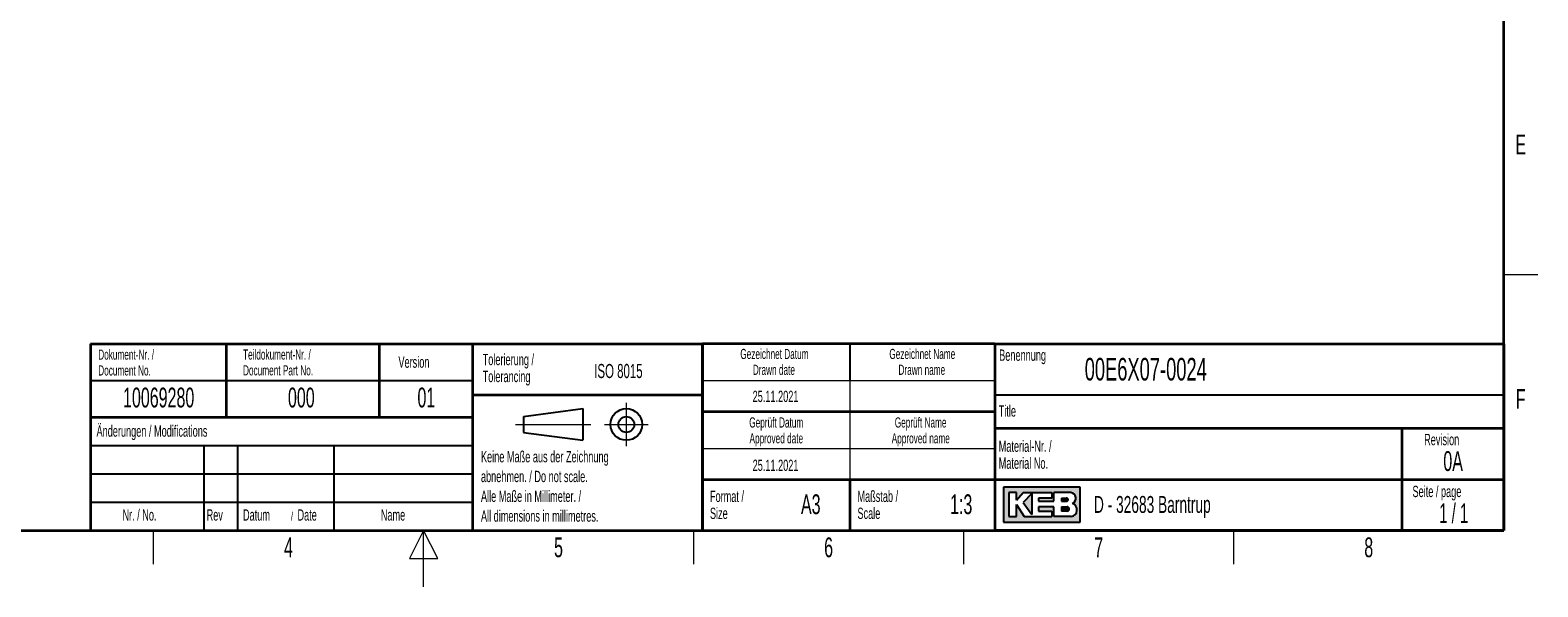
# Model space of a CAD drawing. Header units: millimetres. Extents: x 5 to 418, y 2 to 292.
# Tile 5 of 16: x 147 to 414, y 2 to 100. Entities that reach past the tile are written whole.
import ezdxf

# ---------------------------------------------------------------- set-up
doc = ezdxf.new("R2010")
doc.units = ezdxf.units.MM
doc.layers.add('SLD-0', color=7, linetype='Continuous')
doc.styles.add('SLDTEXTSTYLE0', font='TXT', dxfattribs={"width": 0.605})
doc.styles.add('SLDTEXTSTYLE1', font='TXT', dxfattribs={"width": 0.563})

msp = doc.modelspace()

# ---------------------------------------------------------------- hatches: boundary and pattern name
at = {"linetype": 'Continuous'}
h = msp.add_hatch(color=7, dxfattribs=at)
h.paths.add_polyline_path([(319.519086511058, 13.45626988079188), (333.083981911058, 13.45626988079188), (333.083981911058, 19.65736492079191), (319.519086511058, 19.65736492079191)], flags=0)
edge = h.paths.add_edge_path(flags=0)
edge.add_arc((331.3188604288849, 15.61738520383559), 1.20464082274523, -81.72003226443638, 70.1709600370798, ccw=False)
edge.add_line((331.4923410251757, 14.42530131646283), (331.480008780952, 14.42519098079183))
edge.add_line((331.480008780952, 14.42519098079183), (328.4331606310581, 14.42519098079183))
edge.add_line((328.4331606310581, 14.42519098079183), (328.4331606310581, 16.16924896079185))
edge.add_line((328.4331606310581, 16.16924896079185), (325.7201815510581, 16.16924896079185))
edge.add_line((325.7201815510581, 16.16924896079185), (325.7201815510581, 15.39411208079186))
edge.add_line((325.7201815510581, 15.39411208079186), (328.0455921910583, 15.39411208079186))
edge.add_line((328.0455921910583, 15.39411208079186), (328.0455921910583, 14.42519098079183))
edge.add_line((328.0455921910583, 14.42519098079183), (323.2009866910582, 14.42519098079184))
edge.add_line((323.2009866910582, 14.42519098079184), (321.8444971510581, 16.55681740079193))
edge.add_line((321.8444971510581, 16.55681740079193), (321.8444971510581, 14.42519098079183))
edge.add_line((321.8444971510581, 14.42519098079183), (320.4880076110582, 14.42519098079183))
edge.add_line((320.4880076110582, 14.42519098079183), (320.4880076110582, 18.68844382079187))
edge.add_line((320.4880076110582, 18.68844382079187), (321.8444971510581, 18.68844382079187))
edge.add_line((321.8444971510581, 18.68844382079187), (321.8444971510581, 17.33195428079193))
edge.add_line((321.8444971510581, 17.33195428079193), (323.0072024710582, 18.68844382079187))
edge.add_line((323.0072024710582, 18.68844382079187), (328.0455921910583, 18.68844382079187))
edge.add_line((328.0455921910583, 18.68844382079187), (328.0455921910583, 17.71952272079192))
edge.add_line((328.0455921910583, 17.71952272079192), (325.7201815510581, 17.71952272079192))
edge.add_line((325.7201815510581, 17.71952272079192), (325.7201815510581, 17.13817006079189))
edge.add_line((325.7201815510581, 17.13817006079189), (328.4331606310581, 17.13817006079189))
edge.add_line((328.4331606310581, 17.13817006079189), (328.4331606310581, 18.68844382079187))
edge.add_line((328.4331606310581, 18.68844382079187), (331.4242487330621, 18.68844382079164))
edge.add_line((331.4242487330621, 18.68844382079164), (331.4256482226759, 18.68844382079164))
edge.add_line((331.4256482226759, 18.68844382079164), (331.4259454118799, 18.68845828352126))
edge.add_arc((331.2860949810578, 17.67430640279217), 1.023749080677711, -64.45894120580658, 82.14849338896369, ccw=False)
msp.add_hatch(color=7, dxfattribs=at).paths.add_polyline_path([(324.5574762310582, 14.81275942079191), (324.557476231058, 18.49465960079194), (323.0072024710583, 16.94438584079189)], flags=0)
h = msp.add_hatch(color=7, dxfattribs=at)
edge = h.paths.add_edge_path(flags=0)
edge.add_line((329.7896501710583, 17.13817006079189), (330.6013652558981, 17.13817006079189))
edge.add_arc((330.6568434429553, 17.42884639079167), 0.2959232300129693, 259.1945394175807, 460.8054605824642)
edge.add_line((330.6013652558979, 17.71952272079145), (329.7896501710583, 17.71952272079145))
edge.add_line((329.7896501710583, 17.71952272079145), (329.7896501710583, 17.13817006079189))
h = msp.add_hatch(color=7, dxfattribs=at)
edge = h.paths.add_edge_path(flags=0)
edge.add_line((329.7896501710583, 15.39411208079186), (330.7588584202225, 15.39411208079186))
edge.add_arc((330.7588584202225, 15.78168052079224), 0.3875684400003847, 270.0000000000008, 450.0000000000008)
edge.add_line((330.7588584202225, 16.16924896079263), (330.7386620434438, 16.16924896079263))
edge.add_line((330.7386620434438, 16.16924896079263), (329.7896501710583, 16.16924896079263))
edge.add_line((329.7896501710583, 16.16924896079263), (329.7896501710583, 15.39411208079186))

# ---------------------------------------------------------------- linework, layer by layer
at = {"layer": 'SLD-0', "lineweight": 35}
for p, q in [((408, 12), (408, 282.5)), ((158.116731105, 45.0000000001), (225.616731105, 45.0000000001)), ((158.116731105, 45.0000000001), (158.116731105, 32.0000000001)), ((182.116731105, 45.0000000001), (182.116731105, 32.0000000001)), ((209.116731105, 45.0000000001), (209.116731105, 32.0000000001)), ((225.616731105, 45.0000000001), (225.616731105, 32.0000000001)), ((225.616731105, 45), (266.3304509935, 45)), ((225.616731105, 45), (225.616731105, 36)), ((266.3304509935, 12), (266.3304509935, 45)), ((266.3304509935, 45), (266.3304509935, 12)), ((318, 45), (266.3304509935, 45)), ((318, 45), (318, 12)), ((318, 45), (318, 40.1053465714)), ((318, 45), (408, 45)), ((318, 45), (318, 12)), ((408, 45), (408, 12)), ((225.616731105, 36), (266.3304509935, 36)), ((225.616731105, 36), (225.616731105, 12)), ((158.116731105, 31.9999999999), (158.116731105, 12)), ((158.116731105, 31.9999999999), (225.616731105, 31.9999999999)), ((225.616731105, 31.9999999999), (225.616731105, 12)), ((266.3304509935, 33), (318, 33)), ((408, 30), (318, 30)), ((390, 12), (390, 30)), ((266.3304509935, 21), (318, 21)), ((292.3304509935, 21), (292.3304509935, 12)), ((318, 21), (390, 21)), ((390, 21), (408, 21)), ((26, 12), (408, 12)), ((158.116731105, 12), (225.616731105, 12)), ((225.616731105, 12), (266.3304509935, 12)), ((266.3304509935, 12), (318, 12)), ((408, 12), (318, 12))]:
    msp.add_line(p, q, dxfattribs=at)
at = {"layer": 'SLD-0', "lineweight": 18}
for p, q in [((408, 57.25), (414, 57.25)), ((266.3304509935, 38.5), (318, 38.5)), ((292.3304509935, 38.5), (292.3304509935, 33)), ((252.8396209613, 34.5746449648), (252.8396209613, 26.8746449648)), ((292.3304509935, 33), (292.3304509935, 26.5)), ((233.2396209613, 30.7246449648), (246.5396209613, 30.7246449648)), ((248.9896209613, 30.7246449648), (256.6896209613, 30.7246449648)), ((266.3304509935, 26.5), (318, 26.5)), ((292.3304509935, 26.5), (292.3304509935, 21)), ((169.25, 6), (169.25, 12)), ((217, 12), (214.5, 7)), ((217, 2), (217, 12)), ((219.5, 7), (217, 12)), ((264.75, 6), (264.75, 12)), ((312.5, 6), (312.5, 12)), ((360.25, 6), (360.25, 12)), ((214.5, 7), (219.5, 7))]:
    msp.add_line(p, q, dxfattribs=at)
at = {"layer": 'SLD-0'}
for p, q in [((292.3304509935, 45), (292.3304509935, 38.5)), ((158.116731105, 38.5000000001), (225.616731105, 38.5000000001)), ((318, 36), (408, 36)), ((158.116731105, 27), (225.616731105, 27)), ((178.116731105, 27), (178.116731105, 12)), ((184.116731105, 27), (184.116731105, 12)), ((201.116731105, 27), (201.116731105, 12)), ((158.116731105, 22), (225.616731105, 22)), ((331.4242487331, 18.6884438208), (331.4256482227, 18.6884438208)), ((331.4256482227, 18.6884438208), (331.4259454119, 18.6884582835)), ((158.116731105, 17), (225.616731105, 17)), ((331.480008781, 14.4251909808), (331.4923410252, 14.4253013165))]:
    msp.add_line(p, q, dxfattribs=at)
at = {"layer": 'SLD-0', "lineweight": 25}
for p, q in [((158.116731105, 32.0000000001), (225.616731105, 32.0000000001)), ((234.6396209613, 32.1246449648), (245.1396209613, 33.5246449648)), ((234.6396209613, 32.1246449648), (234.6396209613, 29.3246449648)), ((245.1396209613, 33.5246449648), (245.1396209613, 27.9246449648)), ((234.6396209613, 29.3246449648), (245.1396209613, 27.9246449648))]:
    msp.add_line(p, q, dxfattribs=at)
at = {"layer": 'SLD-0', "linetype": 'Continuous'}
for p, q in [((333.0839819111, 19.6573649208), (319.5190865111, 19.6573649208)), ((319.5190865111, 19.6573649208), (319.5190865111, 13.4562698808)), ((321.8444971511, 18.6884438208), (320.4880076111, 18.6884438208)), ((320.4880076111, 18.6884438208), (320.4880076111, 14.4251909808)), ((321.8444971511, 17.3319542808), (323.0072024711, 18.6884438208)), ((321.8444971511, 17.3319542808), (321.8444971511, 18.6884438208)), ((323.0072024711, 18.6884438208), (328.0455921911, 18.6884438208)), ((328.0455921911, 18.6884438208), (328.0455921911, 17.7195227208)), ((331.4242487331, 18.6884438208), (328.4331606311, 18.6884438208)), ((328.4331606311, 17.1381700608), (328.4331606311, 18.6884438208)), ((331.4242487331, 18.6884438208), (331.4256482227, 18.6884438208)), ((331.4256482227, 18.6884438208), (331.4259454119, 18.6884582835)), ((333.0839819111, 13.4562698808), (333.0839819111, 19.6573649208)), ((321.8444971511, 14.4251909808), (321.8444971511, 16.5568174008)), ((321.8444971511, 16.5568174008), (323.2009866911, 14.4251909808)), ((324.5574762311, 18.4946596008), (323.0072024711, 16.9443858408)), ((323.0072024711, 16.9443858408), (324.5574762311, 14.8127594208)), ((324.5574762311, 18.4946596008), (324.5574762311, 14.8127594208)), ((325.7201815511, 17.7195227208), (325.7201815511, 17.1381700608)), ((328.0455921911, 17.7195227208), (325.7201815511, 17.7195227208)), ((325.7201815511, 17.1381700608), (328.4331606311, 17.1381700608)), ((325.7201815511, 16.1692489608), (325.7201815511, 15.3941120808)), ((328.4331606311, 16.1692489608), (325.7201815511, 16.1692489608)), ((328.4331606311, 14.4251909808), (328.4331606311, 16.1692489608)), ((329.7896501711, 17.7195227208), (330.6013652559, 17.7195227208)), ((329.7896501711, 17.7195227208), (329.7896501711, 17.1381700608)), ((329.7896501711, 17.1381700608), (330.6013652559, 17.1381700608)), ((329.7896501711, 16.1692489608), (330.7588584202, 16.1692489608)), ((329.7896501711, 16.1692489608), (329.7896501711, 15.3941120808)), ((330.7386620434, 16.1692489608), (330.7588584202, 16.1692489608)), ((319.5190865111, 13.4562698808), (333.0839819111, 13.4562698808)), ((320.4880076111, 14.4251909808), (321.8444971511, 14.4251909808)), ((323.2009866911, 14.4251909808), (328.0455921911, 14.4251909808)), ((325.7201815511, 15.3941120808), (328.0455921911, 15.3941120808)), ((328.0455921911, 15.3941120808), (328.0455921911, 14.4251909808)), ((331.480008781, 14.4251909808), (328.4331606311, 14.4251909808)), ((330.7588584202, 15.3941120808), (329.7896501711, 15.3941120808)), ((331.480008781, 14.4251909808), (331.4923410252, 14.4253013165))]:
    msp.add_line(p, q, dxfattribs=at)
at = {"layer": 'SLD-0', "lineweight": 25}
for radius in [2.799999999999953, 1.399999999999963]:
    msp.add_circle((252.8396209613, 30.7246449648), radius, dxfattribs=at)
at = {"layer": 'SLD-0', "linetype": 'Continuous'}
for centre, radius, start, end in [((331.2860949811, 17.6743064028), 1.023749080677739, 295.5410587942, 82.148493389), ((330.656843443, 17.4288463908), 0.2959232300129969, 259.1945394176, 100.8054605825), ((330.7588584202, 15.7816805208), 0.3875684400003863, 270, 90), ((331.3188604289, 15.6173852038), 1.204640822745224, 278.2799677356, 70.1709600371)]:
    msp.add_arc(centre, radius, start, end, dxfattribs=at)

# ---------------------------------------------------------------- texts
at = {"layer": 'SLD-0'}
for s, insert, char_height, attachment_point, style in [('E', (410.9815679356, 82.0010772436), 3.5, 2, 'SLDTEXTSTYLE0'), ('Dokument-Nr. /', (159.4706948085, 43.9891162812), 1.8, 1, 'SLDTEXTSTYLE0'), ('Teildokument-Nr. /', (185.0721201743, 44.0073193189), 1.8, 1, 'SLDTEXTSTYLE0'), ('Version', (212.5452394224, 42.7601484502), 2, 1, 'SLDTEXTSTYLE0'), ('Tolerierung /', (227.4390961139, 43.2172116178), 2, 1, 'SLDTEXTSTYLE0'), ('Gezeichnet Datum', (279.0254468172, 44.103942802), 1.8, 2, 'SLDTEXTSTYLE0'), ('Gezeichnet Name', (305.1708434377, 44.1039425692), 1.8, 2, 'SLDTEXTSTYLE0'), ('Benennung', (318.7636716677, 43.9908879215), 2, 1, 'SLDTEXTSTYLE0'), ('Document No.', (159.4706948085, 41.189116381), 1.8, 1, 'SLDTEXTSTYLE0'), ('Document Part No.', (185.0721201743, 41.2073194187), 1.8, 1, 'SLDTEXTSTYLE0'), ('Tolerancing', (227.4390961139, 40.2172115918), 2, 1, 'SLDTEXTSTYLE0'), ('ISO 8015', (247.1715762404, 41.4342036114), 2.5, 1, 'SLDTEXTSTYLE0'), ('Drawn date', (278.9302899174, 41.3039429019), 1.8, 2, 'SLDTEXTSTYLE0'), ('Drawn name', (305.0870934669, 41.303942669), 1.8, 2, 'SLDTEXTSTYLE0'), ('00E6X07-0024', (333.8826865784, 42.5045188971), 4, 1, 'SLDTEXTSTYLE0'), ('10069280', (170.1557203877, 37.2429898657), 3.5, 2, 'SLDTEXTSTYLE0'), ('000', (195.3766861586, 37.2429898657), 3.5, 2, 'SLDTEXTSTYLE0'), ('01', (217.4850808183, 37.2527124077), 3.5, 2, 'SLDTEXTSTYLE0'), ('25.11.2021', (279.2203041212, 36.6989570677), 2, 2, 'SLDTEXTSTYLE0'), ('F', (410.9536166, 37.0010772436), 3.5, 2, 'SLDTEXTSTYLE0'), ('Geprüft Datum', (279.349366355, 31.9851255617), 1.8, 2, 'SLDTEXTSTYLE0'), ('Geprüft Name', (304.8761939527, 31.9851255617), 1.8, 2, 'SLDTEXTSTYLE0'), ('Title', (318.6797653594, 34.1107265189), 2, 1, 'SLDTEXTSTYLE0'), ('Änderungen / Modifications', (159.1698388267, 30.5619096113), 2, 1, 'SLDTEXTSTYLE0'), ('Approved date', (279.3620221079, 29.1851256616), 1.8, 2, 'SLDTEXTSTYLE0'), ('Approved name', (304.900256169, 29.1851256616), 1.8, 2, 'SLDTEXTSTYLE0'), ('Material-Nr. /', (318.6797653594, 27.8878268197), 2, 1, 'SLDTEXTSTYLE0'), ('Revision', (393.8965220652, 29.0591225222), 2, 1, 'SLDTEXTSTYLE0'), ('Keine Maße aus der Zeichnung', (227.1404191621, 26.0307047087), 2, 1, 'SLDTEXTSTYLE0'), ('25.11.2021', (279.2203041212, 24.5048723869), 2, 2, 'SLDTEXTSTYLE0'), ('Material No.', (318.6797653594, 24.8878267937), 2, 1, 'SLDTEXTSTYLE0'), ('0A', (399.0228237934, 26.0023621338), 3.5, 2, 'SLDTEXTSTYLE0'), ('abnehmen. / Do not scale.', (227.1404191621, 22.5307046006), 2, 1, 'SLDTEXTSTYLE0'), ('Alle Maße in Millimeter. /', (227.1404191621, 19.0307044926), 2, 1, 'SLDTEXTSTYLE0'), ('Format /', (267.6250939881, 19.0115942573), 2, 1, 'SLDTEXTSTYLE0'), ('Maßstab /', (293.7028556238, 19.0115944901), 2, 1, 'SLDTEXTSTYLE0'), ('Seite / page', (391.8390568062, 19.8830679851), 2, 1, 'SLDTEXTSTYLE0'), ('Size', (267.6250939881, 16.0115942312), 2, 1, 'SLDTEXTSTYLE0'), ('A3', (285.4514616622, 18.3608999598), 3.5, 2, 'SLDTEXTSTYLE0'), ('Scale', (293.7028556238, 16.011594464), 2, 1, 'SLDTEXTSTYLE0'), ('1:3', (312.0485231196, 18.3609001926), 3.5, 2, 'SLDTEXTSTYLE0'), ('D - 32683 Barntrup', (335.5202035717, 18.0786992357), 3, 1, 'SLDTEXTSTYLE0'), ('1 / 1', (399.1297679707, 16.7706515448), 3.5, 2, 'SLDTEXTSTYLE1'), ('Nr. / No.', (163.7531858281, 15.7243863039), 2, 1, 'SLDTEXTSTYLE0'), ('Rev', (178.6350602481, 15.7243863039), 2, 1, 'SLDTEXTSTYLE0'), ('Datum', (185.0629406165, 15.7243863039), 2, 1, 'SLDTEXTSTYLE0'), ('/', (193.5459265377, 15.2242968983), 1.5, 1, 'SLDTEXTSTYLE0'), ('Date', (194.7021767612, 15.7243863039), 2, 1, 'SLDTEXTSTYLE0'), ('Name', (209.4275491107, 15.7290047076), 2, 1, 'SLDTEXTSTYLE0'), ('All dimensions in millimetres.', (227.1404191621, 15.5307043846), 2, 1, 'SLDTEXTSTYLE0'), ('4', (193.1027123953, 10.7429955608), 3.5, 2, 'SLDTEXTSTYLE0'), ('5', (240.8527123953, 10.7429955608), 3.5, 2, 'SLDTEXTSTYLE0'), ('6', (288.6027123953, 10.7429955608), 3.5, 2, 'SLDTEXTSTYLE0'), ('7', (336.3527123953, 10.7429955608), 3.5, 2, 'SLDTEXTSTYLE0'), ('8', (384.1027123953, 10.7429955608), 3.5, 2, 'SLDTEXTSTYLE0')]:
    msp.add_mtext(s, dxfattribs=dict(at, insert=insert, char_height=char_height, attachment_point=attachment_point, style=style))

doc.saveas('drawing.dxf')
